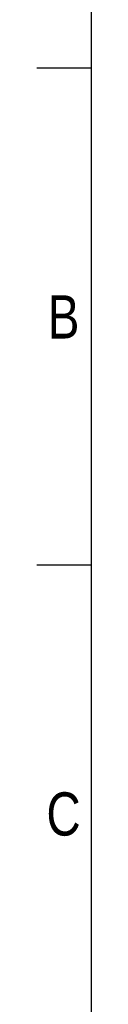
# Model space of a CAD drawing. Header units: millimetres. Extents: x 0 to 420, y 0 to 297.
# Tile 11 of 64: x 0 to 5, y 154 to 248. Entities that reach past the tile are written whole.
import ezdxf

# ---------------------------------------------------------------- set-up
doc = ezdxf.new("R2010")
doc.units = ezdxf.units.MM
doc.layers.add('CARTIGLIO', color=140, linetype='Continuous')
doc.styles.add('SLDTEXTSTYLE2', font='TXT', dxfattribs={"width": 0.821468})

msp = doc.modelspace()

# ---------------------------------------------------------------- linework, layer by layer
at = {"layer": 'CARTIGLIO', "linetype": 'Continuous'}
for p, q in [((5.18012, 291.82257), (5.18012, 5.171)), ((5.18012, 243.70236), (0.0059, 243.70236)), ((5.18012, 196.09957), (0.0059, 196.09957))]:
    msp.add_line(p, q, dxfattribs=at)

# ---------------------------------------------------------------- texts
at = {"layer": 'CARTIGLIO', "char_height": 4.13937, "attachment_point": 2, "style": 'SLDTEXTSTYLE2'}
for s, insert in [('B', (2.55983, 221.95415)), ('C', (2.54959, 174.35136))]:
    msp.add_mtext(s, dxfattribs=dict(at, insert=insert))

doc.saveas('drawing.dxf')
